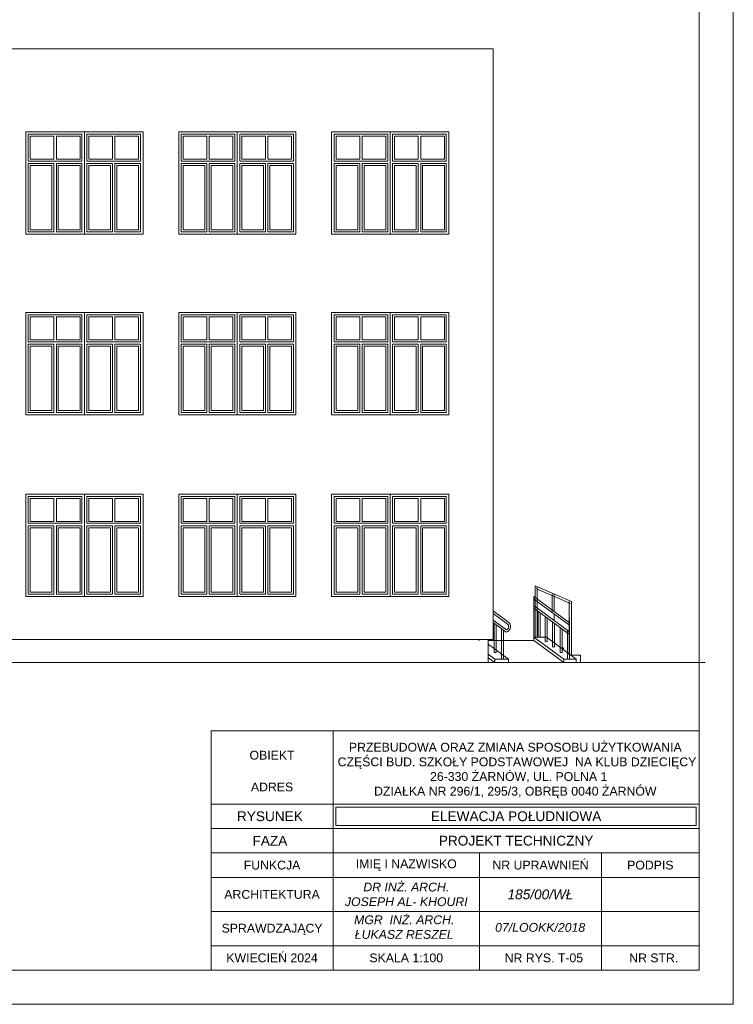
# Model space of a CAD drawing. Header units: millimetres. Extents: x 72202 to 304796, y 21658 to 519946.
# Tile 91 of 95: x 221946 to 223408, y 220606 to 222622. Entities that reach past the tile are written whole.
import ezdxf

# ---------------------------------------------------------------- set-up
doc = ezdxf.new("R2010")
doc.units = ezdxf.units.MM
for name, color, linetype, lineweight in [('LINIA CIENKA', 7, 'Continuous', 13), ('LINIA WYMIAROWANIE', 1, 'Continuous', 9), ('OPISY', 251, 'Continuous', 9)]:
    doc.layers.add(name, color=color, linetype=linetype, lineweight=lineweight)
doc.layers.add('LINIA-NIE DRUKOWAĆ', color=3, linetype='Continuous', lineweight=20, plot=False)
doc.styles.add('simplex', font='arial.ttf')

msp = doc.modelspace()

# ---------------------------------------------------------------- linework, layer by layer
at = {"layer": 'LINIA CIENKA'}
for p, q in [((218508.167, 222562.846), (222916.206, 222562.846)), ((222916.206, 222562.846), (222916.206, 221352.846)), ((221958.852, 222392.846), (221958.852, 222182.846)), ((221958.852, 222392.846), (222198.852, 222392.846)), ((222198.852, 222392.846), (222198.852, 222182.846)), ((222272.057, 222392.846), (222272.057, 222182.846)), ((222272.057, 222392.846), (222512.057, 222392.846)), ((222512.057, 222392.846), (222512.057, 222182.846)), ((222585.225, 222392.846), (222585.225, 222182.846)), ((222585.225, 222392.846), (222825.225, 222392.846)), ((222825.225, 222392.846), (222825.225, 222182.846)), ((221958.852, 222182.846), (222198.852, 222182.846)), ((222272.057, 222182.846), (222512.057, 222182.846)), ((222585.225, 222182.846), (222825.225, 222182.846)), ((221958.852, 222022.846), (221958.852, 221812.846)), ((221958.852, 222022.846), (222198.852, 222022.846)), ((222198.852, 222022.846), (222198.852, 221812.846)), ((222272.057, 222022.846), (222272.057, 221812.846)), ((222272.057, 222022.846), (222512.057, 222022.846)), ((222512.057, 222022.846), (222512.057, 221812.846)), ((222585.225, 222022.846), (222585.225, 221812.846)), ((222585.225, 222022.846), (222825.225, 222022.846)), ((222825.225, 222022.846), (222825.225, 221812.846)), ((221958.852, 221812.846), (222198.852, 221812.846)), ((222272.057, 221812.846), (222512.057, 221812.846)), ((222585.225, 221812.846), (222825.225, 221812.846)), ((221958.852, 221650.846), (221958.852, 221440.846)), ((221958.852, 221650.846), (222198.852, 221650.846)), ((222198.852, 221650.846), (222198.852, 221440.846)), ((222272.057, 221650.846), (222272.057, 221440.846)), ((222272.057, 221650.846), (222512.057, 221650.846)), ((222512.057, 221650.846), (222512.057, 221440.846)), ((222585.225, 221650.846), (222585.225, 221440.846)), ((222585.225, 221650.846), (222825.225, 221650.846)), ((222825.225, 221650.846), (222825.225, 221440.846)), ((223002.167, 221462.646), (223076.367, 221430.846)), ((223002.167, 221357.846), (223002.167, 221462.646)), ((223006.367, 221357.846), (223006.367, 221460.846)), ((221958.852, 221440.846), (222198.852, 221440.846)), ((222272.057, 221440.846), (222512.057, 221440.846)), ((222585.225, 221440.846), (222825.225, 221440.846)), ((222999.673, 221350.846), (222999.673, 221440.846)), ((222999.673, 221440.846), (223072.678, 221387.171)), ((223004.713, 221456.985), (223074.713, 221426.985)), ((223037.167, 221410.191), (223037.167, 221445.846)), ((223041.367, 221410.191), (223041.367, 221445.846)), ((222999.673, 221435.633), (223072.678, 221381.958)), ((222999.673, 221422.228), (223072.678, 221368.554)), ((223072.167, 221320.846), (223072.167, 221430.846)), ((223076.367, 221320.846), (223076.367, 221430.846)), ((222916.206, 221411.478), (222948.541, 221387.705)), ((222916.206, 221406.265), (222945.733, 221384.557)), ((222999.673, 221417.015), (223072.678, 221363.341)), ((223008.302, 221357.846), (223008.302, 221409.137)), ((223012.502, 221357.846), (223012.502, 221406.049)), ((223022.6, 221348.875), (223022.6, 221400.166)), ((223041.367, 221391.574), (223041.367, 221404.978)), ((222916.206, 221392.86), (222943.665, 221372.672)), ((222916.206, 221387.647), (222943.03, 221367.926)), ((222917.975, 221326.381), (222917.975, 221386.347)), ((222922.175, 221326.381), (222922.175, 221383.259)), ((223026.8, 221348.875), (223026.8, 221397.078)), ((223037.892, 221337.628), (223037.892, 221388.919)), ((223042.092, 221337.628), (223042.092, 221385.831)), ((223072.678, 221395.846), (223072.678, 221312.846)), ((222933.269, 221375.103), (222933.269, 221312.846)), ((222937.469, 221372.015), (222937.469, 221312.846)), ((223053.184, 221326.381), (223053.184, 221377.673)), ((223057.384, 221326.381), (223057.384, 221374.585)), ((223068.478, 221371.641), (223068.478, 221312.846)), ((218508.167, 221352.846), (222916.206, 221352.846)), ((222906.206, 221352.846), (222906.206, 221305.846)), ((222906.206, 221350.846), (222999.673, 221350.846)), ((222947.675, 221312.846), (222906.206, 221343.334)), ((223060.88, 221312.846), (222999.673, 221357.846)), ((223060.88, 221305.846), (222999.673, 221350.846)), ((223025.332, 221357.846), (223086.498, 221312.846)), ((222919.475, 221312.846), (222906.206, 221322.601)), ((222906.206, 221320.846), (222908.594, 221320.846)), ((222917.975, 221326.381), (222922.175, 221326.381)), ((223037.892, 221337.628), (223042.092, 221337.628)), ((223053.184, 221326.381), (223057.384, 221326.381)), ((223057.384, 221335.846), (223060.204, 221335.846)), ((223060.204, 221332.19), (223060.204, 221335.846)), ((223075.624, 221320.846), (223095.204, 221320.846)), ((223095.204, 221305.846), (223095.204, 221320.846)), ((222919.475, 221305.846), (222906.206, 221315.601)), ((222947.675, 221312.846), (222919.475, 221312.846)), ((222919.475, 221305.846), (222919.475, 221312.846)), ((222933.269, 221312.846), (222937.469, 221312.846)), ((222947.675, 221305.846), (222947.675, 221312.846)), ((223086.498, 221312.846), (223060.88, 221312.846)), ((223060.88, 221305.846), (223060.88, 221312.846)), ((223068.478, 221312.846), (223072.678, 221312.846)), ((223086.498, 221305.846), (223086.498, 221312.846)), ((222338.167, 221165.846), (223338.167, 221165.846))]:
    msp.add_line(p, q, dxfattribs=at)
at = {"layer": 'LINIA CIENKA', "color": 8}
for p, q in [((221963.852, 222387.846), (221963.852, 222332.846)), ((221963.852, 222387.846), (222073.852, 222387.846)), ((222073.852, 222387.846), (222073.852, 222332.846)), ((222078.852, 222392.846), (222078.852, 222182.846)), ((222083.852, 222387.846), (222193.852, 222387.846)), ((222083.852, 222387.846), (222083.852, 222332.846)), ((222193.852, 222387.846), (222193.852, 222332.846)), ((222277.057, 222387.846), (222277.057, 222332.846)), ((222277.057, 222387.846), (222387.057, 222387.846)), ((222387.057, 222387.846), (222387.057, 222332.846)), ((222392.057, 222392.846), (222392.057, 222182.846)), ((222397.057, 222387.846), (222507.057, 222387.846)), ((222397.057, 222387.846), (222397.057, 222332.846)), ((222507.057, 222387.846), (222507.057, 222332.846)), ((222590.225, 222387.846), (222590.225, 222332.846)), ((222590.225, 222387.846), (222700.225, 222387.846)), ((222700.225, 222387.846), (222700.225, 222332.846)), ((222705.225, 222392.846), (222705.225, 222182.846)), ((222710.225, 222387.846), (222820.225, 222387.846)), ((222710.225, 222387.846), (222710.225, 222332.846)), ((222820.225, 222387.846), (222820.225, 222332.846)), ((221967.852, 222383.846), (221967.852, 222336.846)), ((221967.852, 222383.846), (222016.352, 222383.846)), ((222016.352, 222336.846), (222016.352, 222383.846)), ((222021.352, 222383.846), (222069.852, 222383.846)), ((222021.352, 222336.846), (222021.352, 222383.846)), ((222069.852, 222383.846), (222069.852, 222336.846)), ((222087.852, 222383.846), (222087.852, 222336.846)), ((222087.852, 222383.846), (222136.352, 222383.846)), ((222136.352, 222336.846), (222136.352, 222383.846)), ((222141.352, 222383.846), (222189.852, 222383.846)), ((222141.352, 222336.846), (222141.352, 222383.846)), ((222189.852, 222383.846), (222189.852, 222336.846)), ((222281.057, 222383.846), (222281.057, 222336.846)), ((222281.057, 222383.846), (222329.557, 222383.846)), ((222329.557, 222336.846), (222329.557, 222383.846)), ((222334.557, 222383.846), (222383.057, 222383.846)), ((222334.557, 222336.846), (222334.557, 222383.846)), ((222383.057, 222383.846), (222383.057, 222336.846)), ((222401.057, 222383.846), (222401.057, 222336.846)), ((222401.057, 222383.846), (222449.557, 222383.846)), ((222449.557, 222336.846), (222449.557, 222383.846)), ((222454.557, 222383.846), (222503.057, 222383.846)), ((222454.557, 222336.846), (222454.557, 222383.846)), ((222503.057, 222383.846), (222503.057, 222336.846)), ((222594.225, 222383.846), (222594.225, 222336.846)), ((222594.225, 222383.846), (222642.725, 222383.846)), ((222642.725, 222336.846), (222642.725, 222383.846)), ((222647.725, 222383.846), (222696.225, 222383.846)), ((222647.725, 222336.846), (222647.725, 222383.846)), ((222696.225, 222383.846), (222696.225, 222336.846)), ((222714.225, 222383.846), (222714.225, 222336.846)), ((222714.225, 222383.846), (222762.725, 222383.846)), ((222762.725, 222336.846), (222762.725, 222383.846)), ((222767.725, 222383.846), (222816.225, 222383.846)), ((222767.725, 222336.846), (222767.725, 222383.846)), ((222816.225, 222383.846), (222816.225, 222336.846)), ((221963.852, 222332.846), (222073.852, 222332.846)), ((221963.852, 222327.846), (221963.852, 222187.846)), ((221963.852, 222327.846), (222016.352, 222327.846)), ((221967.852, 222336.846), (222016.352, 222336.846)), ((222016.352, 222327.846), (222016.352, 222187.846)), ((222021.352, 222336.846), (222069.852, 222336.846)), ((222021.352, 222327.846), (222073.852, 222327.846)), ((222021.352, 222327.846), (222021.352, 222187.846)), ((222073.852, 222327.846), (222073.852, 222187.846)), ((222083.852, 222332.846), (222193.852, 222332.846)), ((222083.852, 222327.846), (222136.352, 222327.846)), ((222083.852, 222327.846), (222083.852, 222187.846)), ((222087.852, 222336.846), (222136.352, 222336.846)), ((222136.352, 222327.846), (222136.352, 222187.846)), ((222141.352, 222336.846), (222189.852, 222336.846)), ((222141.352, 222327.846), (222193.852, 222327.846)), ((222141.352, 222327.846), (222141.352, 222187.846)), ((222193.852, 222327.846), (222193.852, 222187.846)), ((222277.057, 222332.846), (222387.057, 222332.846)), ((222277.057, 222327.846), (222277.057, 222187.846)), ((222277.057, 222327.846), (222329.557, 222327.846)), ((222281.057, 222336.846), (222329.557, 222336.846)), ((222329.557, 222327.846), (222329.557, 222187.846)), ((222334.557, 222336.846), (222383.057, 222336.846)), ((222334.557, 222327.846), (222387.057, 222327.846)), ((222334.557, 222327.846), (222334.557, 222187.846)), ((222387.057, 222327.846), (222387.057, 222187.846)), ((222397.057, 222332.846), (222507.057, 222332.846)), ((222397.057, 222327.846), (222449.557, 222327.846)), ((222397.057, 222327.846), (222397.057, 222187.846)), ((222401.057, 222336.846), (222449.557, 222336.846)), ((222449.557, 222327.846), (222449.557, 222187.846)), ((222454.557, 222336.846), (222503.057, 222336.846)), ((222454.557, 222327.846), (222507.057, 222327.846)), ((222454.557, 222327.846), (222454.557, 222187.846)), ((222507.057, 222327.846), (222507.057, 222187.846)), ((222590.225, 222332.846), (222700.225, 222332.846)), ((222590.225, 222327.846), (222590.225, 222187.846)), ((222590.225, 222327.846), (222642.725, 222327.846)), ((222594.225, 222336.846), (222642.725, 222336.846)), ((222642.725, 222327.846), (222642.725, 222187.846)), ((222647.725, 222336.846), (222696.225, 222336.846)), ((222647.725, 222327.846), (222700.225, 222327.846)), ((222647.725, 222327.846), (222647.725, 222187.846)), ((222700.225, 222327.846), (222700.225, 222187.846)), ((222710.225, 222332.846), (222820.225, 222332.846)), ((222710.225, 222327.846), (222762.725, 222327.846)), ((222710.225, 222327.846), (222710.225, 222187.846)), ((222714.225, 222336.846), (222762.725, 222336.846)), ((222762.725, 222327.846), (222762.725, 222187.846)), ((222767.725, 222336.846), (222816.225, 222336.846)), ((222767.725, 222327.846), (222820.225, 222327.846)), ((222767.725, 222327.846), (222767.725, 222187.846)), ((222820.225, 222327.846), (222820.225, 222187.846)), ((221967.852, 222323.846), (221967.852, 222191.846)), ((221967.852, 222323.846), (222012.352, 222323.846)), ((222012.352, 222323.846), (222012.352, 222191.846)), ((222025.352, 222323.846), (222069.852, 222323.846)), ((222025.352, 222323.846), (222025.352, 222191.846)), ((222069.852, 222323.846), (222069.852, 222191.846)), ((222087.852, 222323.846), (222087.852, 222191.846)), ((222087.852, 222323.846), (222132.352, 222323.846)), ((222132.352, 222323.846), (222132.352, 222191.846)), ((222145.352, 222323.846), (222189.852, 222323.846)), ((222145.352, 222323.846), (222145.352, 222191.846)), ((222189.852, 222323.846), (222189.852, 222191.846)), ((222281.057, 222323.846), (222281.057, 222191.846)), ((222281.057, 222323.846), (222325.557, 222323.846)), ((222325.557, 222323.846), (222325.557, 222191.846)), ((222338.557, 222323.846), (222383.057, 222323.846)), ((222338.557, 222323.846), (222338.557, 222191.846)), ((222383.057, 222323.846), (222383.057, 222191.846)), ((222401.057, 222323.846), (222401.057, 222191.846)), ((222401.057, 222323.846), (222445.557, 222323.846)), ((222445.557, 222323.846), (222445.557, 222191.846)), ((222458.557, 222323.846), (222503.057, 222323.846)), ((222458.557, 222323.846), (222458.557, 222191.846)), ((222503.057, 222323.846), (222503.057, 222191.846)), ((222594.225, 222323.846), (222594.225, 222191.846)), ((222594.225, 222323.846), (222638.725, 222323.846)), ((222638.725, 222323.846), (222638.725, 222191.846)), ((222651.725, 222323.846), (222696.225, 222323.846)), ((222651.725, 222323.846), (222651.725, 222191.846)), ((222696.225, 222323.846), (222696.225, 222191.846)), ((222714.225, 222323.846), (222714.225, 222191.846)), ((222714.225, 222323.846), (222758.725, 222323.846)), ((222758.725, 222323.846), (222758.725, 222191.846)), ((222771.725, 222323.846), (222816.225, 222323.846)), ((222771.725, 222323.846), (222771.725, 222191.846)), ((222816.225, 222323.846), (222816.225, 222191.846)), ((221963.852, 222187.846), (222016.352, 222187.846)), ((221967.852, 222191.846), (222012.352, 222191.846)), ((222021.352, 222187.846), (222073.852, 222187.846)), ((222025.352, 222191.846), (222069.852, 222191.846)), ((222083.852, 222187.846), (222136.352, 222187.846)), ((222087.852, 222191.846), (222132.352, 222191.846)), ((222141.352, 222187.846), (222193.852, 222187.846)), ((222145.352, 222191.846), (222189.852, 222191.846)), ((222277.057, 222187.846), (222329.557, 222187.846)), ((222281.057, 222191.846), (222325.557, 222191.846)), ((222334.557, 222187.846), (222387.057, 222187.846)), ((222338.557, 222191.846), (222383.057, 222191.846)), ((222397.057, 222187.846), (222449.557, 222187.846)), ((222401.057, 222191.846), (222445.557, 222191.846)), ((222454.557, 222187.846), (222507.057, 222187.846)), ((222458.557, 222191.846), (222503.057, 222191.846)), ((222590.225, 222187.846), (222642.725, 222187.846)), ((222594.225, 222191.846), (222638.725, 222191.846)), ((222647.725, 222187.846), (222700.225, 222187.846)), ((222651.725, 222191.846), (222696.225, 222191.846)), ((222710.225, 222187.846), (222762.725, 222187.846)), ((222714.225, 222191.846), (222758.725, 222191.846)), ((222767.725, 222187.846), (222820.225, 222187.846)), ((222771.725, 222191.846), (222816.225, 222191.846)), ((221963.852, 222017.846), (221963.852, 221962.846)), ((221963.852, 222017.846), (222073.852, 222017.846)), ((221967.852, 222013.846), (221967.852, 221966.846)), ((221967.852, 222013.846), (222016.352, 222013.846)), ((222016.352, 221966.846), (222016.352, 222013.846)), ((222021.352, 222013.846), (222069.852, 222013.846)), ((222021.352, 221966.846), (222021.352, 222013.846)), ((222069.852, 222013.846), (222069.852, 221966.846)), ((222073.852, 222017.846), (222073.852, 221962.846)), ((222078.852, 222022.846), (222078.852, 221812.846)), ((222083.852, 222017.846), (222193.852, 222017.846)), ((222083.852, 222017.846), (222083.852, 221962.846)), ((222087.852, 222013.846), (222087.852, 221966.846)), ((222087.852, 222013.846), (222136.352, 222013.846)), ((222136.352, 221966.846), (222136.352, 222013.846)), ((222141.352, 222013.846), (222189.852, 222013.846)), ((222141.352, 221966.846), (222141.352, 222013.846)), ((222189.852, 222013.846), (222189.852, 221966.846)), ((222193.852, 222017.846), (222193.852, 221962.846)), ((222277.057, 222017.846), (222277.057, 221962.846)), ((222277.057, 222017.846), (222387.057, 222017.846)), ((222281.057, 222013.846), (222281.057, 221966.846)), ((222281.057, 222013.846), (222329.557, 222013.846)), ((222329.557, 221966.846), (222329.557, 222013.846)), ((222334.557, 222013.846), (222383.057, 222013.846)), ((222334.557, 221966.846), (222334.557, 222013.846)), ((222383.057, 222013.846), (222383.057, 221966.846)), ((222387.057, 222017.846), (222387.057, 221962.846)), ((222392.057, 222022.846), (222392.057, 221812.846)), ((222397.057, 222017.846), (222507.057, 222017.846)), ((222397.057, 222017.846), (222397.057, 221962.846)), ((222401.057, 222013.846), (222401.057, 221966.846)), ((222401.057, 222013.846), (222449.557, 222013.846)), ((222449.557, 221966.846), (222449.557, 222013.846)), ((222454.557, 222013.846), (222503.057, 222013.846)), ((222454.557, 221966.846), (222454.557, 222013.846)), ((222503.057, 222013.846), (222503.057, 221966.846)), ((222507.057, 222017.846), (222507.057, 221962.846)), ((222590.225, 222017.846), (222590.225, 221962.846)), ((222590.225, 222017.846), (222700.225, 222017.846)), ((222594.225, 222013.846), (222594.225, 221966.846)), ((222594.225, 222013.846), (222642.725, 222013.846)), ((222642.725, 221966.846), (222642.725, 222013.846)), ((222647.725, 222013.846), (222696.225, 222013.846)), ((222647.725, 221966.846), (222647.725, 222013.846)), ((222696.225, 222013.846), (222696.225, 221966.846)), ((222700.225, 222017.846), (222700.225, 221962.846)), ((222705.225, 222022.846), (222705.225, 221812.846)), ((222710.225, 222017.846), (222820.225, 222017.846)), ((222710.225, 222017.846), (222710.225, 221962.846)), ((222714.225, 222013.846), (222714.225, 221966.846)), ((222714.225, 222013.846), (222762.725, 222013.846)), ((222762.725, 221966.846), (222762.725, 222013.846)), ((222767.725, 222013.846), (222816.225, 222013.846)), ((222767.725, 221966.846), (222767.725, 222013.846)), ((222816.225, 222013.846), (222816.225, 221966.846)), ((222820.225, 222017.846), (222820.225, 221962.846)), ((221967.852, 221966.846), (222016.352, 221966.846)), ((222021.352, 221966.846), (222069.852, 221966.846)), ((222087.852, 221966.846), (222136.352, 221966.846)), ((222141.352, 221966.846), (222189.852, 221966.846)), ((222281.057, 221966.846), (222329.557, 221966.846)), ((222334.557, 221966.846), (222383.057, 221966.846)), ((222401.057, 221966.846), (222449.557, 221966.846)), ((222454.557, 221966.846), (222503.057, 221966.846)), ((222594.225, 221966.846), (222642.725, 221966.846)), ((222647.725, 221966.846), (222696.225, 221966.846)), ((222714.225, 221966.846), (222762.725, 221966.846)), ((222767.725, 221966.846), (222816.225, 221966.846)), ((221963.852, 221962.846), (222073.852, 221962.846)), ((221963.852, 221957.846), (221963.852, 221817.846)), ((221963.852, 221957.846), (222016.352, 221957.846)), ((221967.852, 221953.846), (221967.852, 221821.846)), ((221967.852, 221953.846), (222012.352, 221953.846)), ((222012.352, 221953.846), (222012.352, 221821.846)), ((222016.352, 221957.846), (222016.352, 221817.846)), ((222021.352, 221957.846), (222073.852, 221957.846)), ((222021.352, 221957.846), (222021.352, 221817.846)), ((222025.352, 221953.846), (222069.852, 221953.846)), ((222025.352, 221953.846), (222025.352, 221821.846)), ((222069.852, 221953.846), (222069.852, 221821.846)), ((222073.852, 221957.846), (222073.852, 221817.846)), ((222083.852, 221962.846), (222193.852, 221962.846)), ((222083.852, 221957.846), (222136.352, 221957.846)), ((222083.852, 221957.846), (222083.852, 221817.846)), ((222087.852, 221953.846), (222087.852, 221821.846)), ((222087.852, 221953.846), (222132.352, 221953.846)), ((222132.352, 221953.846), (222132.352, 221821.846)), ((222136.352, 221957.846), (222136.352, 221817.846)), ((222141.352, 221957.846), (222193.852, 221957.846)), ((222141.352, 221957.846), (222141.352, 221817.846)), ((222145.352, 221953.846), (222189.852, 221953.846)), ((222145.352, 221953.846), (222145.352, 221821.846)), ((222189.852, 221953.846), (222189.852, 221821.846)), ((222193.852, 221957.846), (222193.852, 221817.846)), ((222277.057, 221962.846), (222387.057, 221962.846)), ((222277.057, 221957.846), (222277.057, 221817.846)), ((222277.057, 221957.846), (222329.557, 221957.846)), ((222281.057, 221953.846), (222281.057, 221821.846)), ((222281.057, 221953.846), (222325.557, 221953.846)), ((222325.557, 221953.846), (222325.557, 221821.846)), ((222329.557, 221957.846), (222329.557, 221817.846)), ((222334.557, 221957.846), (222387.057, 221957.846)), ((222334.557, 221957.846), (222334.557, 221817.846)), ((222338.557, 221953.846), (222383.057, 221953.846)), ((222338.557, 221953.846), (222338.557, 221821.846)), ((222383.057, 221953.846), (222383.057, 221821.846)), ((222387.057, 221957.846), (222387.057, 221817.846)), ((222397.057, 221962.846), (222507.057, 221962.846)), ((222397.057, 221957.846), (222449.557, 221957.846)), ((222397.057, 221957.846), (222397.057, 221817.846)), ((222401.057, 221953.846), (222401.057, 221821.846)), ((222401.057, 221953.846), (222445.557, 221953.846)), ((222445.557, 221953.846), (222445.557, 221821.846)), ((222449.557, 221957.846), (222449.557, 221817.846)), ((222454.557, 221957.846), (222507.057, 221957.846)), ((222454.557, 221957.846), (222454.557, 221817.846)), ((222458.557, 221953.846), (222503.057, 221953.846)), ((222458.557, 221953.846), (222458.557, 221821.846)), ((222503.057, 221953.846), (222503.057, 221821.846)), ((222507.057, 221957.846), (222507.057, 221817.846)), ((222590.225, 221962.846), (222700.225, 221962.846)), ((222590.225, 221957.846), (222590.225, 221817.846)), ((222590.225, 221957.846), (222642.725, 221957.846)), ((222594.225, 221953.846), (222594.225, 221821.846)), ((222594.225, 221953.846), (222638.725, 221953.846)), ((222638.725, 221953.846), (222638.725, 221821.846)), ((222642.725, 221957.846), (222642.725, 221817.846)), ((222647.725, 221957.846), (222700.225, 221957.846)), ((222647.725, 221957.846), (222647.725, 221817.846)), ((222651.725, 221953.846), (222696.225, 221953.846)), ((222651.725, 221953.846), (222651.725, 221821.846)), ((222696.225, 221953.846), (222696.225, 221821.846)), ((222700.225, 221957.846), (222700.225, 221817.846)), ((222710.225, 221962.846), (222820.225, 221962.846)), ((222710.225, 221957.846), (222762.725, 221957.846)), ((222710.225, 221957.846), (222710.225, 221817.846)), ((222714.225, 221953.846), (222714.225, 221821.846)), ((222714.225, 221953.846), (222758.725, 221953.846)), ((222758.725, 221953.846), (222758.725, 221821.846)), ((222762.725, 221957.846), (222762.725, 221817.846)), ((222767.725, 221957.846), (222820.225, 221957.846)), ((222767.725, 221957.846), (222767.725, 221817.846)), ((222771.725, 221953.846), (222816.225, 221953.846)), ((222771.725, 221953.846), (222771.725, 221821.846)), ((222816.225, 221953.846), (222816.225, 221821.846)), ((222820.225, 221957.846), (222820.225, 221817.846)), ((221963.852, 221817.846), (222016.352, 221817.846)), ((221967.852, 221821.846), (222012.352, 221821.846)), ((222021.352, 221817.846), (222073.852, 221817.846)), ((222025.352, 221821.846), (222069.852, 221821.846)), ((222083.852, 221817.846), (222136.352, 221817.846)), ((222087.852, 221821.846), (222132.352, 221821.846)), ((222141.352, 221817.846), (222193.852, 221817.846)), ((222145.352, 221821.846), (222189.852, 221821.846)), ((222277.057, 221817.846), (222329.557, 221817.846)), ((222281.057, 221821.846), (222325.557, 221821.846)), ((222334.557, 221817.846), (222387.057, 221817.846)), ((222338.557, 221821.846), (222383.057, 221821.846)), ((222397.057, 221817.846), (222449.557, 221817.846)), ((222401.057, 221821.846), (222445.557, 221821.846)), ((222454.557, 221817.846), (222507.057, 221817.846)), ((222458.557, 221821.846), (222503.057, 221821.846)), ((222590.225, 221817.846), (222642.725, 221817.846)), ((222594.225, 221821.846), (222638.725, 221821.846)), ((222647.725, 221817.846), (222700.225, 221817.846)), ((222651.725, 221821.846), (222696.225, 221821.846)), ((222710.225, 221817.846), (222762.725, 221817.846)), ((222714.225, 221821.846), (222758.725, 221821.846)), ((222767.725, 221817.846), (222820.225, 221817.846)), ((222771.725, 221821.846), (222816.225, 221821.846)), ((221963.852, 221645.846), (221963.852, 221590.846)), ((221963.852, 221645.846), (222073.852, 221645.846)), ((221967.852, 221641.846), (221967.852, 221594.846)), ((221967.852, 221641.846), (222016.352, 221641.846)), ((222016.352, 221594.846), (222016.352, 221641.846)), ((222021.352, 221641.846), (222069.852, 221641.846)), ((222021.352, 221594.846), (222021.352, 221641.846)), ((222069.852, 221641.846), (222069.852, 221594.846)), ((222073.852, 221645.846), (222073.852, 221590.846)), ((222078.852, 221650.846), (222078.852, 221440.846)), ((222083.852, 221645.846), (222193.852, 221645.846)), ((222083.852, 221645.846), (222083.852, 221590.846)), ((222087.852, 221641.846), (222087.852, 221594.846)), ((222087.852, 221641.846), (222136.352, 221641.846)), ((222136.352, 221594.846), (222136.352, 221641.846)), ((222141.352, 221641.846), (222189.852, 221641.846)), ((222141.352, 221594.846), (222141.352, 221641.846)), ((222189.852, 221641.846), (222189.852, 221594.846)), ((222193.852, 221645.846), (222193.852, 221590.846)), ((222277.057, 221645.846), (222277.057, 221590.846)), ((222277.057, 221645.846), (222387.057, 221645.846)), ((222281.057, 221641.846), (222281.057, 221594.846)), ((222281.057, 221641.846), (222329.557, 221641.846)), ((222329.557, 221594.846), (222329.557, 221641.846)), ((222334.557, 221641.846), (222383.057, 221641.846)), ((222334.557, 221594.846), (222334.557, 221641.846)), ((222383.057, 221641.846), (222383.057, 221594.846)), ((222387.057, 221645.846), (222387.057, 221590.846)), ((222392.057, 221650.846), (222392.057, 221440.846)), ((222397.057, 221645.846), (222507.057, 221645.846)), ((222397.057, 221645.846), (222397.057, 221590.846)), ((222401.057, 221641.846), (222401.057, 221594.846)), ((222401.057, 221641.846), (222449.557, 221641.846)), ((222449.557, 221594.846), (222449.557, 221641.846)), ((222454.557, 221641.846), (222503.057, 221641.846)), ((222454.557, 221594.846), (222454.557, 221641.846)), ((222503.057, 221641.846), (222503.057, 221594.846)), ((222507.057, 221645.846), (222507.057, 221590.846)), ((222590.225, 221645.846), (222590.225, 221590.846)), ((222590.225, 221645.846), (222700.225, 221645.846)), ((222594.225, 221641.846), (222594.225, 221594.846)), ((222594.225, 221641.846), (222642.725, 221641.846)), ((222642.725, 221594.846), (222642.725, 221641.846)), ((222647.725, 221641.846), (222696.225, 221641.846)), ((222647.725, 221594.846), (222647.725, 221641.846)), ((222696.225, 221641.846), (222696.225, 221594.846)), ((222700.225, 221645.846), (222700.225, 221590.846)), ((222705.225, 221650.846), (222705.225, 221440.846)), ((222710.225, 221645.846), (222820.225, 221645.846)), ((222710.225, 221645.846), (222710.225, 221590.846)), ((222714.225, 221641.846), (222714.225, 221594.846)), ((222714.225, 221641.846), (222762.725, 221641.846)), ((222762.725, 221594.846), (222762.725, 221641.846)), ((222767.725, 221641.846), (222816.225, 221641.846)), ((222767.725, 221594.846), (222767.725, 221641.846)), ((222816.225, 221641.846), (222816.225, 221594.846)), ((222820.225, 221645.846), (222820.225, 221590.846)), ((221963.852, 221590.846), (222073.852, 221590.846)), ((221963.852, 221585.846), (221963.852, 221445.846)), ((221963.852, 221585.846), (222016.352, 221585.846)), ((221967.852, 221594.846), (222016.352, 221594.846)), ((221967.852, 221581.846), (221967.852, 221449.846)), ((221967.852, 221581.846), (222012.352, 221581.846)), ((222012.352, 221581.846), (222012.352, 221449.846)), ((222016.352, 221585.846), (222016.352, 221445.846)), ((222021.352, 221594.846), (222069.852, 221594.846)), ((222021.352, 221585.846), (222073.852, 221585.846)), ((222021.352, 221585.846), (222021.352, 221445.846)), ((222025.352, 221581.846), (222069.852, 221581.846)), ((222025.352, 221581.846), (222025.352, 221449.846)), ((222069.852, 221581.846), (222069.852, 221449.846)), ((222073.852, 221585.846), (222073.852, 221445.846)), ((222083.852, 221590.846), (222193.852, 221590.846)), ((222083.852, 221585.846), (222136.352, 221585.846)), ((222083.852, 221585.846), (222083.852, 221445.846)), ((222087.852, 221594.846), (222136.352, 221594.846)), ((222087.852, 221581.846), (222087.852, 221449.846)), ((222087.852, 221581.846), (222132.352, 221581.846)), ((222132.352, 221581.846), (222132.352, 221449.846)), ((222136.352, 221585.846), (222136.352, 221445.846)), ((222141.352, 221594.846), (222189.852, 221594.846)), ((222141.352, 221585.846), (222193.852, 221585.846)), ((222141.352, 221585.846), (222141.352, 221445.846)), ((222145.352, 221581.846), (222189.852, 221581.846)), ((222145.352, 221581.846), (222145.352, 221449.846)), ((222189.852, 221581.846), (222189.852, 221449.846)), ((222193.852, 221585.846), (222193.852, 221445.846)), ((222277.057, 221590.846), (222387.057, 221590.846)), ((222277.057, 221585.846), (222277.057, 221445.846)), ((222277.057, 221585.846), (222329.557, 221585.846)), ((222281.057, 221594.846), (222329.557, 221594.846)), ((222281.057, 221581.846), (222281.057, 221449.846)), ((222281.057, 221581.846), (222325.557, 221581.846)), ((222325.557, 221581.846), (222325.557, 221449.846)), ((222329.557, 221585.846), (222329.557, 221445.846)), ((222334.557, 221594.846), (222383.057, 221594.846)), ((222334.557, 221585.846), (222387.057, 221585.846)), ((222334.557, 221585.846), (222334.557, 221445.846)), ((222338.557, 221581.846), (222383.057, 221581.846)), ((222338.557, 221581.846), (222338.557, 221449.846)), ((222383.057, 221581.846), (222383.057, 221449.846)), ((222387.057, 221585.846), (222387.057, 221445.846)), ((222397.057, 221590.846), (222507.057, 221590.846)), ((222397.057, 221585.846), (222449.557, 221585.846)), ((222397.057, 221585.846), (222397.057, 221445.846)), ((222401.057, 221594.846), (222449.557, 221594.846)), ((222401.057, 221581.846), (222401.057, 221449.846)), ((222401.057, 221581.846), (222445.557, 221581.846)), ((222445.557, 221581.846), (222445.557, 221449.846)), ((222449.557, 221585.846), (222449.557, 221445.846)), ((222454.557, 221594.846), (222503.057, 221594.846)), ((222454.557, 221585.846), (222507.057, 221585.846)), ((222454.557, 221585.846), (222454.557, 221445.846)), ((222458.557, 221581.846), (222503.057, 221581.846)), ((222458.557, 221581.846), (222458.557, 221449.846)), ((222503.057, 221581.846), (222503.057, 221449.846)), ((222507.057, 221585.846), (222507.057, 221445.846)), ((222590.225, 221590.846), (222700.225, 221590.846)), ((222590.225, 221585.846), (222590.225, 221445.846)), ((222590.225, 221585.846), (222642.725, 221585.846)), ((222594.225, 221594.846), (222642.725, 221594.846)), ((222594.225, 221581.846), (222594.225, 221449.846)), ((222594.225, 221581.846), (222638.725, 221581.846)), ((222638.725, 221581.846), (222638.725, 221449.846)), ((222642.725, 221585.846), (222642.725, 221445.846)), ((222647.725, 221594.846), (222696.225, 221594.846)), ((222647.725, 221585.846), (222700.225, 221585.846)), ((222647.725, 221585.846), (222647.725, 221445.846)), ((222651.725, 221581.846), (222696.225, 221581.846)), ((222651.725, 221581.846), (222651.725, 221449.846)), ((222696.225, 221581.846), (222696.225, 221449.846)), ((222700.225, 221585.846), (222700.225, 221445.846)), ((222710.225, 221590.846), (222820.225, 221590.846)), ((222710.225, 221585.846), (222762.725, 221585.846)), ((222710.225, 221585.846), (222710.225, 221445.846)), ((222714.225, 221594.846), (222762.725, 221594.846)), ((222714.225, 221581.846), (222714.225, 221449.846)), ((222714.225, 221581.846), (222758.725, 221581.846)), ((222758.725, 221581.846), (222758.725, 221449.846)), ((222762.725, 221585.846), (222762.725, 221445.846)), ((222767.725, 221594.846), (222816.225, 221594.846)), ((222767.725, 221585.846), (222820.225, 221585.846)), ((222767.725, 221585.846), (222767.725, 221445.846)), ((222771.725, 221581.846), (222816.225, 221581.846)), ((222771.725, 221581.846), (222771.725, 221449.846)), ((222816.225, 221581.846), (222816.225, 221449.846)), ((222820.225, 221585.846), (222820.225, 221445.846)), ((221963.852, 221445.846), (222016.352, 221445.846)), ((221967.852, 221449.846), (222012.352, 221449.846)), ((222021.352, 221445.846), (222073.852, 221445.846)), ((222025.352, 221449.846), (222069.852, 221449.846)), ((222083.852, 221445.846), (222136.352, 221445.846)), ((222087.852, 221449.846), (222132.352, 221449.846)), ((222141.352, 221445.846), (222193.852, 221445.846)), ((222145.352, 221449.846), (222189.852, 221449.846)), ((222277.057, 221445.846), (222329.557, 221445.846)), ((222281.057, 221449.846), (222325.557, 221449.846)), ((222334.557, 221445.846), (222387.057, 221445.846)), ((222338.557, 221449.846), (222383.057, 221449.846)), ((222397.057, 221445.846), (222449.557, 221445.846)), ((222401.057, 221449.846), (222445.557, 221449.846)), ((222454.557, 221445.846), (222507.057, 221445.846)), ((222458.557, 221449.846), (222503.057, 221449.846)), ((222590.225, 221445.846), (222642.725, 221445.846)), ((222594.225, 221449.846), (222638.725, 221449.846)), ((222647.725, 221445.846), (222700.225, 221445.846)), ((222651.725, 221449.846), (222696.225, 221449.846)), ((222710.225, 221445.846), (222762.725, 221445.846)), ((222714.225, 221449.846), (222758.725, 221449.846)), ((222767.725, 221445.846), (222820.225, 221445.846)), ((222771.725, 221449.846), (222816.225, 221449.846))]:
    msp.add_line(p, q, dxfattribs=at)
at = {"layer": 'LINIA CIENKA'}
msp.add_lwpolyline([(218208.167, 220675.846), (218208.167, 223503.294), (223338.167, 223503.294), (223338.167, 220675.846)], close=True, dxfattribs=at)
for points in [[(222999.673, 221350.846), (222999.673, 221357.846), (223025.332, 221357.846)], [(218208.167, 221305.846), (218208.167, 221305.846), (223350.708, 221305.846)]]:
    msp.add_lwpolyline(points, dxfattribs=at)
for centre, radius, start, end in [((222939.959, 221379.439), 11.915, 284.934625, 63.426164), ((222939.959, 221379.439), 7.715, 298.708258, 65.800712), ((223010.402, 221361.437), 4.16, 239.684062, 300.315938), ((223024.7, 221352.466), 4.16, 239.684062, 300.315938), ((222920.075, 221329.973), 4.16, 239.684062, 300.315938), ((223039.992, 221341.219), 4.16, 239.684062, 300.315938), ((223055.284, 221329.973), 4.16, 239.684062, 300.315938), ((222935.369, 221316.437), 4.16, 239.684062, 300.315938), ((223070.578, 221316.437), 4.16, 239.684062, 300.315938)]:
    msp.add_arc(centre, radius, start, end, dxfattribs=at)
at = {"layer": 'LINIA WYMIAROWANIE', "lineweight": -3, "ltscale": 4}
msp.add_line((222886.925, 221352.846), (222886.925, 221350.846), dxfattribs=at)
at = {"layer": 'LINIA-NIE DRUKOWAĆ'}
msp.add_lwpolyline([(217908.167, 223575.846), (217908.167, 220605.846), (223408.167, 220605.846), (223408.167, 223575.846)], close=True, dxfattribs=at)
at = {"layer": 'OPISY'}
for p, q in [((222338.167, 220675.846), (222338.167, 221165.846)), ((222588.167, 220675.846), (222588.167, 221165.846)), ((223338.167, 221095.846), (223338.167, 220675.846)), ((222338.167, 221015.846), (223338.167, 221015.846)), ((222594.167, 220971.846), (222594.167, 221009.846)), ((222594.167, 221009.846), (223332.167, 221009.846)), ((223332.167, 221009.846), (223332.167, 220971.846)), ((222338.167, 220965.846), (223338.167, 220965.846)), ((222594.167, 220971.846), (223332.167, 220971.846)), ((222338.167, 220915.846), (223338.167, 220915.846)), ((222888.167, 220675.846), (222888.167, 220915.846)), ((223138.167, 220675.846), (223138.167, 220915.846)), ((222338.167, 220865.846), (223338.167, 220865.846)), ((222338.167, 220795.846), (223338.167, 220795.846)), ((222338.167, 220725.846), (223338.167, 220725.846)), ((222338.167, 220675.846), (223338.167, 220675.846))]:
    msp.add_line(p, q, dxfattribs=at)

# ---------------------------------------------------------------- texts
at = {"layer": 'OPISY', "attachment_point": 5, "style": 'simplex'}
for s, insert, char_height, width in [('\\A1;PRZEBUDOWA ORAZ ZMIANA SPOSOBU UŻYTKOWANIA\\P CZĘŚCI BUD. SZKOŁY PODSTAWOWEJ  NA KLUB DZIECIĘCY  \\P  26-330 ŻARNÓW, UL. POLNA 1\\PDZIAŁKA NR 296/1, 295/3, OBRĘB 0040 ŻARNÓW', (222961.546, 221084.592), 18, 879.64412), ('OBIEKT', (222463.167, 221115.846), 18, 250), ('\\PADRES', (222463.167, 221065.846), 18, 250), ('RYSUNEK', (222458.838, 220990.846), 20, 241.34214), ('ELEWACJA POŁUDNIOWA', (222963.167, 220990.846), 20, 738), ('FAZA', (222458.838, 220940.846), 20, 241.34214), ('PROJEKT TECHNICZNY ', (222963.167, 220940.846), 20, 738), ('FUNKCJA', (222463.167, 220890.846), 18, 250), ('IMIĘ I NAZWISKO', (222738.167, 220890.846), 18, 300), ('NR UPRAWNIEŃ', (223013.167, 220890.846), 18, 250), ('PODPIS', (223238.167, 220890.846), 18, 200), ('{\\fArial|b0|i1|c238|p34;DR INŻ. ARCH. \\PJOSEPH AL- KHOURI}', (222738.167, 220830.846), 18, 300), ('ARCHITEKTURA', (222463.167, 220830.846), 18, 250), ('{\\fArial|b0|i1|c238|p34;185/00/WŁ}', (223013.167, 220830.846), 20, 250), ('{\\fArial|b0|i1|c238|p34;MGR  INŻ. ARCH. \\PŁUKASZ RESZEL}', (222734.026, 220763.822), 18, 300), ('SPRAWDZAJĄCY', (222463.286, 220759.127), 18, 300), ('{\\fArial|b0|i1|c238|p34;07/LOOKK/2018}', (223012.498, 220763.213), 18, 300), ('KWIECIEŃ 2024', (222463.167, 220700.846), 18, 250), ('SKALA 1:100', (222738.167, 220700.846), 18, 300), ('  NR RYS. T-05', (223013.167, 220700.846), 18, 250), ('  NR STR.', (223238.167, 220700.846), 18, 200)]:
    msp.add_mtext(s, dxfattribs=dict(at, insert=insert, char_height=char_height, width=width))

doc.saveas('drawing.dxf')
